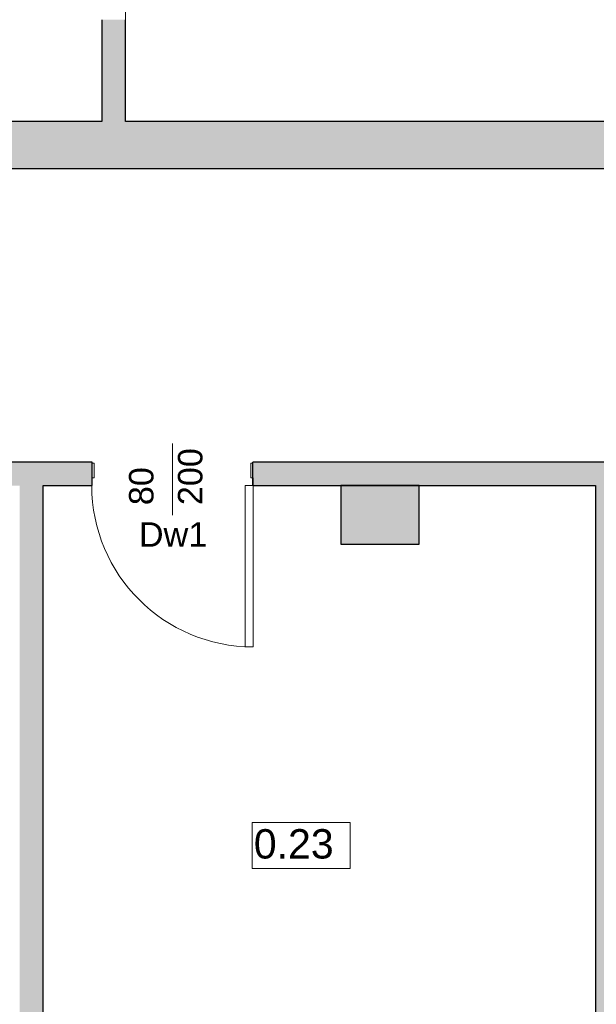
# Model space of a CAD drawing. Header units: centimetres. Extents: x -25572 to 23555, y -2435 to 15405.
# Tile 98 of 134: x 9908 to 10203, y 5039 to 5542. Entities that reach past the tile are written whole.
import ezdxf

# ---------------------------------------------------------------- set-up
doc = ezdxf.new("R2010")
doc.units = ezdxf.units.CM
doc.header["$MEASUREMENT"] = 0
for name, color, linetype, lineweight in [('Nowe_210-A Pomieszczenia_Nr_pióra__41', 7, 'Continuous', 15), ('Nowe_220-A Ściany_Nr_pióra__19', 255, 'Continuous', 0), ('Nowe_220-A Ściany_Nr_pióra__20', 1, 'Continuous', 13), ('Nowe_220-A Ściany_Nr_pióra__23', 7, 'Continuous', 15), ('Nowe_220-A Ściany_Nr_pióra__27', 7, 'Continuous', 25), ('Nowe_220-A Ściany_Nr_pióra__3', 7, 'Continuous', 13), ('Nowe_220-A Ściany_Nr_pióra__7', 7, 'Continuous', 13)]:
    doc.layers.add(name, color=color, linetype=linetype, lineweight=lineweight)
doc.layers.add('Nowe_220-A Ściany_Nr_pióra__45', color=7, linetype='Continuous', lineweight=15, true_color=0x40a5ff)
doc.styles.add('STYL_AUTOMATYCZNY_6', font='arial.ttf')

msp = doc.modelspace()

# ---------------------------------------------------------------- hatches: boundary and pattern name
at = {"layer": 'Nowe_220-A Ściany_Nr_pióra__19', "linetype": 'Continuous', "lineweight": 0}
for points in [[(9950.38, 5490.14), (9962.38, 5490.14), (9962.38, 5542.14), (9950.38, 5542.14)], [(9320.38, 5490.14), (9320.38, 5466.14), (10071.38, 5466.14), (10071.38, 5490.14)], [(10250.76, 5490.14), (10071.38, 5490.14), (10071.38, 5466.14), (10250.76, 5466.14)], [(9801.38, 5304.14), (9945.38, 5304.14), (9945.38, 5316.14), (9801.38, 5316.14)], [(10027.38, 5304.14), (10214.38, 5304.14), (10214.38, 5316.14), (10027.38, 5316.14)], [(9920.38, 4891.14), (9920.38, 5304.14), (9908.38, 5304.14), (9908.38, 4891.14)], [(10112.38, 5304.14), (10072.38, 5304.14), (10072.38, 5274.14), (10112.38, 5274.14)], [(10214.38, 4891.14), (10214.38, 5304.14), (10202.38, 5304.14), (10202.38, 4891.14)]]:
    msp.add_hatch(color=255, dxfattribs=at).paths.add_polyline_path(points)

# ---------------------------------------------------------------- linework, layer by layer
at = {"layer": 'Nowe_210-A Pomieszczenia_Nr_pióra__41', "color": 7, "linetype": 'Continuous', "lineweight": 15}
for p, q in [((10027.14, 5132.06), (10077.18, 5132.06)), ((10027.14, 5108.48), (10027.14, 5132.06)), ((10077.18, 5132.06), (10077.18, 5108.48)), ((10077.18, 5108.48), (10027.14, 5108.48))]:
    msp.add_line(p, q, dxfattribs=at)
at = {"layer": 'Nowe_220-A Ściany_Nr_pióra__20', "color": 1, "linetype": 'Continuous', "lineweight": 13}
for p, q in [((9962.38, 6067.14), (9962.38, 5490.14)), ((9962.38, 5490.14), (10250.76, 5490.14))]:
    msp.add_line(p, q, dxfattribs=at)
at = {"layer": 'Nowe_220-A Ściany_Nr_pióra__23', "color": 7, "linetype": 'Continuous', "lineweight": 15}
for p, q in [((9945.38, 5304.14), (9945.38, 5315.64)), ((9945.38, 5315.64), (9946.38, 5315.64)), ((9946.38, 5315.64), (9946.38, 5308.14)), ((10026.38, 5308.14), (10026.38, 5315.64)), ((10026.38, 5315.64), (10027.38, 5315.64)), ((10027.38, 5315.64), (10027.38, 5304.14)), ((9946.38, 5308.14), (9945.18, 5308.14)), ((9945.18, 5308.14), (9945.18, 5304.14)), ((10027.58, 5308.14), (10026.38, 5308.14)), ((10027.58, 5304.14), (10027.58, 5308.14)), ((9945.18, 5304.14), (9945.38, 5304.14)), ((10027.38, 5304.14), (10027.58, 5304.14))]:
    msp.add_line(p, q, dxfattribs=at)
at = {"layer": 'Nowe_220-A Ściany_Nr_pióra__27', "color": 7, "linetype": 'Continuous', "lineweight": 25}
for p, q in [((9945.38, 5315.64), (9945.38, 5316.14)), ((9945.38, 5315.64), (9945.38, 5316.14)), ((9945.38, 5304.14), (9945.38, 5315.64)), ((9945.38, 5304.14), (9945.38, 5315.64)), ((9945.38, 5304.14), (9945.38, 5315.64)), ((10027.38, 5315.64), (10027.38, 5316.14)), ((10027.38, 5315.64), (10027.38, 5316.14)), ((10027.38, 5304.14), (10027.38, 5315.64)), ((10027.38, 5304.14), (10027.38, 5315.64)), ((10027.38, 5304.14), (10027.38, 5315.64))]:
    msp.add_line(p, q, dxfattribs=at)
for points in [[(9950.38, 5542.14), (9950.38, 5490.14)], [(9962.38, 5490.14), (9962.38, 5542.14)], [(9950.38, 5490.14), (9320.38, 5490.14)], [(10071.38, 5490.14), (9962.38, 5490.14)], [(10250.76, 5490.14), (10071.38, 5490.14)], [(9648.38, 5466.14), (10071.38, 5466.14)], [(10071.38, 5466.14), (10256.76, 5466.14)], [(9945.38, 5316.14), (9801.38, 5316.14)], [(10214.38, 5316.14), (10027.38, 5316.14)], [(9920.38, 4891.14), (9920.38, 5304.14)], [(9920.38, 5304.14), (9945.38, 5304.14)], [(10027.38, 5304.14), (10202.38, 5304.14)], [(10112.38, 5304.14), (10072.38, 5304.14)], [(10072.38, 5304.14), (10072.38, 5274.14)], [(10112.38, 5274.14), (10112.38, 5304.14)], [(10202.38, 5304.14), (10202.38, 4891.14)], [(10072.38, 5274.14), (10112.38, 5274.14)]]:
    msp.add_lwpolyline(points, dxfattribs=at)
at = {"layer": 'Nowe_220-A Ściany_Nr_pióra__3', "color": 7, "linetype": 'Continuous', "lineweight": 13}
for p, q in [((10027.58, 5304.14), (10023.58, 5304.14)), ((10023.58, 5304.14), (10023.58, 5221.74)), ((10027.58, 5221.74), (10027.58, 5304.14)), ((10023.58, 5221.74), (10027.58, 5221.74))]:
    msp.add_line(p, q, dxfattribs=at)
msp.add_arc((10027.58, 5304.14), 82.4, 180, 270, dxfattribs=at)
at = {"layer": 'Nowe_220-A Ściany_Nr_pióra__45', "color": 161, "linetype": 'Continuous', "lineweight": 15, "true_color": 0x40a5ff}
msp.add_line((9986.38, 5288.96), (9986.38, 5325.6), dxfattribs=at)

# ---------------------------------------------------------------- texts
at = {"layer": 'Nowe_210-A Pomieszczenia_Nr_pióra__41', "color": 7, "linetype": 'Continuous', "lineweight": 15, "insert": (10052.16, 5128.63), "char_height": 15, "attachment_point": 2, "style": 'STYL_AUTOMATYCZNY_6'}
msp.add_mtext('\\A1;{\\pqc;\\pt0,25;\\fArial|b0|i0|c238|p0;\\W1.000000;0.23\\fArial|b0|i0|c238|p0;\\W1.000000;\\A1{\\H.66x;\\S^  ;}\\fArial|b0|i0|c238|p0;\\W1.000000;\\fArial|b0|i0|c238|p0;\\W1.000000;\\A1{\\H.66x;\\S^  ;}}', dxfattribs=at)
at = {"layer": 'Nowe_220-A Ściany_Nr_pióra__7', "color": 7, "linetype": 'Continuous', "lineweight": 13, "char_height": 12.5, "attachment_point": 7, "rotation": 90, "style": 'STYL_AUTOMATYCZNY_6'}
for s, insert in [('\\A1;{\\pql;\\pt0;\\fArial|b0|i0|c238|p0;\\W1.000000;200\\fArial|b0|i0|c238|p0;\\W1.000000;\\A1{\\H.66x;\\S^  ;}\\fArial|b0|i0|c238|p0;\\W1.000000;\\fArial|b0|i0|c238|p0;\\W1.000000;}', (10005.33, 5294.14)), ('\\A1;{\\pql;\\pt0;\\fArial|b0|i0|c238|p0;\\W1.000000;80\\fArial|b0|i0|c238|p0;\\W1.000000;\\A1{\\H.66x;\\S^  ;}\\fArial|b0|i0|c238|p0;\\W1.000000;\\fArial|b0|i0|c238|p0;\\W1.000000;}', (9980.33, 5294.14))]:
    msp.add_mtext(s, dxfattribs=dict(at, insert=insert))
at = {"layer": 'Nowe_220-A Ściany_Nr_pióra__7', "color": 7, "linetype": 'Continuous', "lineweight": 13, "insert": (9969.23, 5272.89), "char_height": 12.5, "attachment_point": 7, "style": 'STYL_AUTOMATYCZNY_6'}
msp.add_mtext('\\A1;{\\pql;\\pt0;\\fArial|b0|i0|c238|p0;\\W1.000000;Dw1\\fArial|b0|i0|c238|p0;\\W1.000000;\\fArial|b0|i0|c238|p0;\\W1.000000;\\fArial|b0|i0|c238|p0;\\W1.000000;}', dxfattribs=at)

doc.saveas('drawing.dxf')
